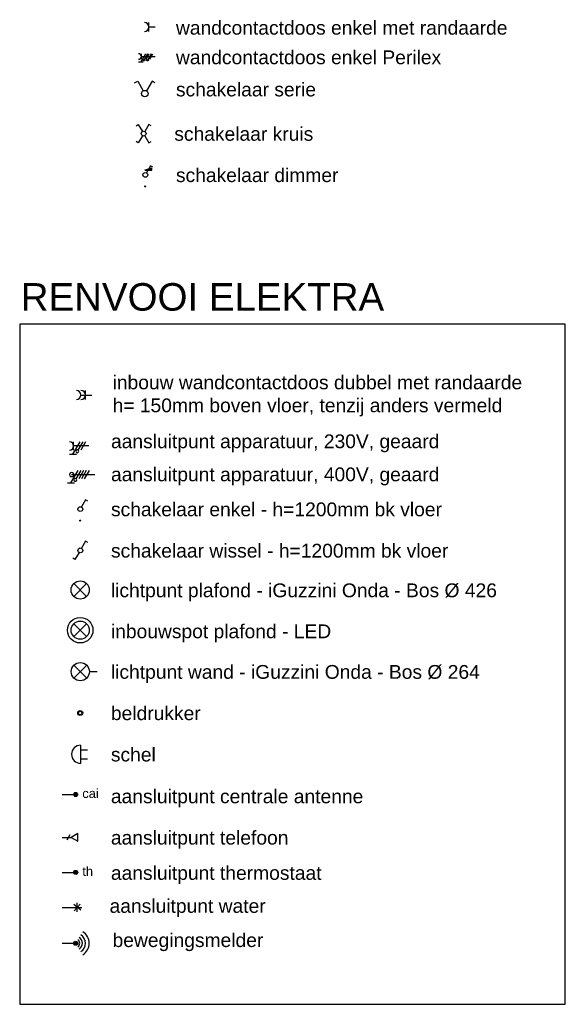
# Model space of a CAD drawing. Header units: metres. Extents: x 63115 to 703450, y -261936 to -53969.
# Tile 195 of 197: x 210462 to 216405, y -64690 to -53969. Entities that reach past the tile are written whole.
import ezdxf

# ---------------------------------------------------------------- set-up
doc = ezdxf.new("R2010")
doc.units = ezdxf.units.M
doc.layers.get('0').update_dxf_attribs({"true_color": 0x83b7c5})
doc.layers.get('DEFPOINTS').update_dxf_attribs({"color": 6})
for name, color, linetype in [('_03-PROJECTION', 1, 'Continuous'), ('_07Electra', 8, 'Continuous'), ('_12-UTILITIES', 1, 'Continuous')]:
    doc.layers.add(name, color=color, linetype=linetype)
doc.styles.add('NIO 1_100 klein', font='arial.ttf', dxfattribs={"height": 200})
doc.styles.add('NIO 1_50 klein', font='arial.ttf', dxfattribs={"height": 100})
doc.styles.add('NIOstandard', font='arial.ttf')

# ---------------------------------------------------------------- blocks, each defined once
blk = doc.blocks.new('069 schakelaar kruis')
for points in [[(-83, 210), (-58, 225), (-13, 148)], [(83, 210), (58, 225), (13, 148)], [(-13, 102), (-58, 25), (-83, 40)], [(13, 102), (58, 25), (83, 40)]]:
    blk.add_lwpolyline(points)
blk.add_circle((0, 125), 26.3)
blk = doc.blocks.new('069 wcd enkel')
for points in [[(-50, 67), (50, 67)], [(0, 67), (0, 0)]]:
    blk.add_lwpolyline(points)
blk.add_arc((0, 117), 50, 180, 0)
blk = doc.blocks.new('069 wcd perilex')
h = blk.add_hatch(color=256)
edge = h.paths.add_edge_path()
edge.add_arc((-39, 122), 10, 0, 360)
h = blk.add_hatch(color=256)
edge = h.paths.add_edge_path()
edge.add_arc((-39, 82), 10, 0, 360)
for points in [[(-60, 180), (-60, 130)], [(30, 103), (-60, 155)], [(-30, 150), (30, 150)], [(30, 83), (-30, 117)], [(0, 150), (0, 0)], [(-30, 97), (30, 63)], [(30, 43), (-30, 77)], [(-30, 57), (30, 23)]]:
    blk.add_lwpolyline(points)
for centre in [(-39, 122), (-39, 82)]:
    blk.add_circle(centre, 10)
blk.add_arc((0, 180), 30, 180, 0)
blk = doc.blocks.new('schakelaar serie')
for points in [[(-113, 205), (-78, 225), (-18, 120)], [(113, 205), (78, 225), (18, 120)]]:
    blk.add_lwpolyline(points)
blk.add_circle((0, 89), 35.7)
blk = doc.blocks.new('069 schakelaar dimmer')
blk.add_hatch(color=256).paths.add_polyline_path([(-4, 177), (73, 177), (73, 198)])
for points in [[(83, 210), (58, 225), (13, 148)], [(-4, 177), (73, 177), (73, 198), (-4, 177)]]:
    blk.add_lwpolyline(points)
blk.add_circle((0, 125), 26.3)
at = {"layer": 'DEFPOINTS'}
blk.add_circle((0, 0), 5, dxfattribs=at)
blk = doc.blocks.new('069 wcd dubbel')
for points in [[(0, 117), (0, 0)], [(-50, 67), (50, 67)]]:
    blk.add_lwpolyline(points)
for centre in [(0, 167), (0, 117)]:
    blk.add_arc(centre, 50, 180, 0)
blk = doc.blocks.new('069 schakelaar enkel')
blk.add_lwpolyline([(83, 210), (58, 225), (13, 148)])
blk.add_circle((0, 125), 26.3)
at = {"layer": 'DEFPOINTS'}
blk.add_circle((0, 0), 5, dxfattribs=at)
blk = doc.blocks.new('069 schakelaar wissel')
for points in [[(83, 210), (58, 225), (13, 148)], [(-13, 102), (-58, 25), (-83, 40)]]:
    blk.add_lwpolyline(points)
blk.add_circle((0, 125), 26.3)
blk = doc.blocks.new('069 lichtpunt plafond')
for points in [[(-70, 70), (70, -70)], [(70, 70), (-70, -70)]]:
    blk.add_lwpolyline(points)
blk.add_circle((0, 0), 99)
blk = doc.blocks.new('069 lichtpunt wand')
for points in [[(-70, 254), (70, 114)], [(70, 254), (-70, 114)], [(0, 86), (0, 0)]]:
    blk.add_lwpolyline(points)
blk.add_circle((0, 184), 99)
blk = doc.blocks.new('069 deurbel')
for radius in [26.7, 19.1]:
    blk.add_circle((0, 0), radius)
blk = doc.blocks.new('069 schel')
for points in [[(99, 73), (-99, 73)], [(-48, 73), (-48, 0)], [(48, 73), (48, 0)]]:
    blk.add_lwpolyline(points)
blk.add_arc((0, 73), 99, 0, 180)
blk = doc.blocks.new('aansluitpunt centrale antenne bedraad')
at = {"layer": '_07Electra'}
h = blk.add_hatch(color=256, dxfattribs=at)
edge = h.paths.add_edge_path()
edge.add_arc((0, 203), 22.2, 0, 360)
blk.add_lwpolyline([(0, 55), (0, 203)], dxfattribs=at)
blk.add_circle((0, 203), 22.2, dxfattribs=at)
at = {"layer": '_07Electra', "insert": (-62, 275), "char_height": 100, "width": 344.42, "attachment_point": 1, "rotation": 90, "style": 'NIO 1_50 klein'}
blk.add_mtext('cai', dxfattribs=at)
blk = doc.blocks.new('aansluitpunt telefoon')
at = {"layer": '_07Electra'}
for points in [[(0, 54), (0, 154), (41, 225), (-41, 225), (0, 154)], [(-29, 139), (29, 106)]]:
    blk.add_lwpolyline(points, dxfattribs=at)
blk = doc.blocks.new('buitenkraan')
at = {"layer": '_07Electra'}
for p, q in [((0, 0), (-214, 0)), ((-203, 31), (-128, -31)), ((-198, -36), (-133, 36)), ((-165, 49), (-165, -49))]:
    blk.add_line(p, q, dxfattribs=at)
blk = doc.blocks.new('069 inbouwspot')
for points in [[(-70, 70), (70, -70)], [(70, 70), (-70, -70)]]:
    blk.add_lwpolyline(points)
for radius in [139, 99]:
    blk.add_circle((0, 0), radius)
blk = doc.blocks.new('069_thermostaat')
at = {"layer": '_07Electra'}
h = blk.add_hatch(color=256, dxfattribs=at)
edge = h.paths.add_edge_path()
edge.add_arc((148, 0), 22.2, 0, 360)
blk.add_lwpolyline([(0, 0), (148, 0)], dxfattribs=at)
blk.add_circle((148, 0), 22.2, dxfattribs=at)
at = {"layer": '_07Electra', "insert": (221, 62), "char_height": 100, "width": 344.42, "attachment_point": 1, "style": 'NIO 1_50 klein'}
blk.add_mtext('th', dxfattribs=at)
blk = doc.blocks.new('bewegings_detector')
at = {"layer": '_07Electra'}
h = blk.add_hatch(color=256, dxfattribs=at)
edge = h.paths.add_edge_path()
edge.add_arc((148, 0), 22.2, 0, 360)
blk.add_lwpolyline([(0, 0), (148, 0)], dxfattribs=at)
blk.add_circle((148, 0), 22.2, dxfattribs=at)
for radius in [148, 44.9, 74.1, 107]:
    blk.add_arc((148, 0), radius, 301.9259, 58.0741, dxfattribs=at)
blk = doc.blocks.new('230V')
at = {"layer": '_07Electra'}
for p, q in [((-173, -90), (-95, 46)), ((-166, -44), (-166, 46)), ((0, 0), (-166, 0)), ((-64, 46), (-117, -44)), ((-34, 46), (-86, -44)), ((-210, -90), (-135, -90))]:
    blk.add_line(p, q, dxfattribs=at)
blk.add_lwpolyline([(-210, -44), (-193, -41), (-178, -30), (-169, -17), (-166, 0), (-169, 17), (-178, 32), (-193, 42), (-210, 46)], dxfattribs=at)
blk.add_lwpolyline([(-124, -42), (-132, -44), (-137, -51), (-139, -58), (-137, -64), (-132, -71), (-124, -73), (-117, -71), (-110, -64), (-108, -58), (-110, -51), (-117, -44)], close=True, dxfattribs=at)
blk = doc.blocks.new('400V')
at = {"layer": '_07Electra'}
for p, q in [((-262, -90), (-185, 46)), ((-256, 0), (0, 0)), ((-154, 46), (-207, -44)), ((-124, 46), (-176, -44)), ((-95, 46), (-146, -44)), ((-64, 46), (-117, -44)), ((-300, -90), (-225, -90))]:
    blk.add_line(p, q, dxfattribs=at)
for points in [[(-256, 22), (-266, 20), (-274, 12), (-278, 0), (-274, -12), (-266, -19), (-256, -22), (-244, -19), (-235, -12), (-232, 0), (-235, 12), (-244, 20)], [(-213, -42), (-222, -44), (-227, -51), (-229, -58), (-227, -66), (-222, -71), (-213, -73), (-207, -71), (-200, -66), (-198, -58), (-200, -51), (-207, -44)]]:
    blk.add_lwpolyline(points, close=True, dxfattribs=at)

msp = doc.modelspace()

# ---------------------------------------------------------------- linework, layer by layer
at = {"layer": '_12-UTILITIES'}
msp.add_lwpolyline([(216404.6, -57282.6), (210462.1, -57282.6), (210462.1, -64690.1), (216404.6, -64690.1)], close=True, dxfattribs=at)

# ---------------------------------------------------------------- block references
at = {"layer": '_03-PROJECTION'}
for name, p in [('400V', (211282.3, -58922.5)), ('bewegings_detector', (210923.9, -64025.6))]:
    msp.add_blockref(name, p, dxfattribs=at)
at = {"layer": '_07Electra'}
for name, p, rotation in [('069 wcd enkel', (211937, -54047.6), 90), ('069 wcd perilex', (211937, -54369.3), 90), ('069 wcd dubbel', (211246.6, -58056.1), 90), ('069 lichtpunt wand', (211305.9, -61067.6), 90), ('069 schel', (211199.2, -61967.5), 90), ('aansluitpunt centrale antenne bedraad', (210869.3, -62405.3), 270), ('aansluitpunt telefoon', (210870.4, -62872.4), 270), ('buitenkraan', (210923.9, -63635.8), 180)]:
    msp.add_blockref(name, p, dxfattribs=dict(at, rotation=rotation))
for name, p in [('schakelaar serie', (211825.3, -54862.9)), ('069 schakelaar kruis', (211811.9, -55334)), ('069 schakelaar dimmer', (211829.9, -55783.8)), ('230V', (211214.1, -58610.6)), ('069 schakelaar enkel', (211122.4, -59422.8)), ('069 schakelaar wissel', (211122.4, -59872.7)), ('069 lichtpunt plafond', (211121.5, -60179.2)), ('069 inbouwspot', (211121.5, -60616.5)), ('069 deurbel', (211121.5, -61517.6)), ('069_thermostaat', (210923.9, -63253.7))]:
    msp.add_blockref(name, p, dxfattribs=at)

# ---------------------------------------------------------------- texts
at = {"layer": '_12-UTILITIES', "attachment_point": 1}
for s, insert, char_height, width, style in [('wandcontactdoos enkel met randaarde', (212164, -53981.7), 150, 5993.806, 'NIO 1_100 klein'), ('wandcontactdoos enkel Perilex', (212164, -54303.4), 150, 5993.806, 'NIO 1_100 klein'), ('schakelaar serie', (212164, -54653.9), 150, 5993.806, 'NIO 1_100 klein'), ('schakelaar kruis', (212145.9, -55137), 150, 5993.806, 'NIO 1_100 klein'), ('schakelaar dimmer ', (212164, -55586.9), 150, 5993.806, 'NIO 1_100 klein'), ('RENVOOI ELEKTRA', (210473.2, -56837.2), 300, 10168.18, 'NIOstandard'), ('inbouw wandcontactdoos dubbel met randaarde\\Ph= 150mm boven vloer, tenzij anders vermeld', (211473.6, -57843), 150, 5993.806, 'NIO 1_100 klein'), ('aansluitpunt apparatuur, 230V, geaard', (211456.5, -58484.4), 150, 5993.806, 'NIO 1_100 klein'), ('aansluitpunt apparatuur, 400V, geaard', (211456.5, -58844.8), 150, 5993.806, 'NIO 1_100 klein'), ('schakelaar enkel - h=1200mm bk vloer', (211456.5, -59225.8), 150, 5993.806, 'NIO 1_100 klein'), ('schakelaar wissel - h=1200mm bk vloer', (211456.5, -59675.8), 150, 5993.806, 'NIO 1_100 klein'), ('lichtpunt plafond - iGuzzini Onda - Bos %%C 426', (211455.5, -60107.2), 150, 5993.806, 'NIO 1_100 klein'), ('inbouwspot plafond - LED', (211455.5, -60553.7), 150, 5993.806, 'NIO 1_100 klein'), ('lichtpunt wand - iGuzzini Onda - Bos %%C 264', (211455.5, -60995.7), 150, 5993.806, 'NIO 1_100 klein'), ('beldrukker', (211455.5, -61445.6), 150, 5993.806, 'NIO 1_100 klein'), ('schel', (211455.5, -61895.6), 150, 5993.806, 'NIO 1_100 klein'), ('aansluitpunt centrale antenne', (211455.5, -62350.7), 150, 5993.806, 'NIO 1_100 klein'), ('aansluitpunt telefoon', (211455.5, -62800.7), 150, 5993.806, 'NIO 1_100 klein'), ('aansluitpunt thermostaat', (211455.5, -63184.6), 150, 5993.806, 'NIO 1_100 klein'), ('aansluitpunt water', (211441, -63543.8), 150, 5993.806, 'NIO 1_100 klein'), ('bewegingsmelder', (211473.6, -63916.6), 150, 5993.806, 'NIO 1_100 klein')]:
    msp.add_mtext(s, dxfattribs=dict(at, insert=insert, char_height=char_height, width=width, style=style))

doc.saveas('drawing.dxf')
